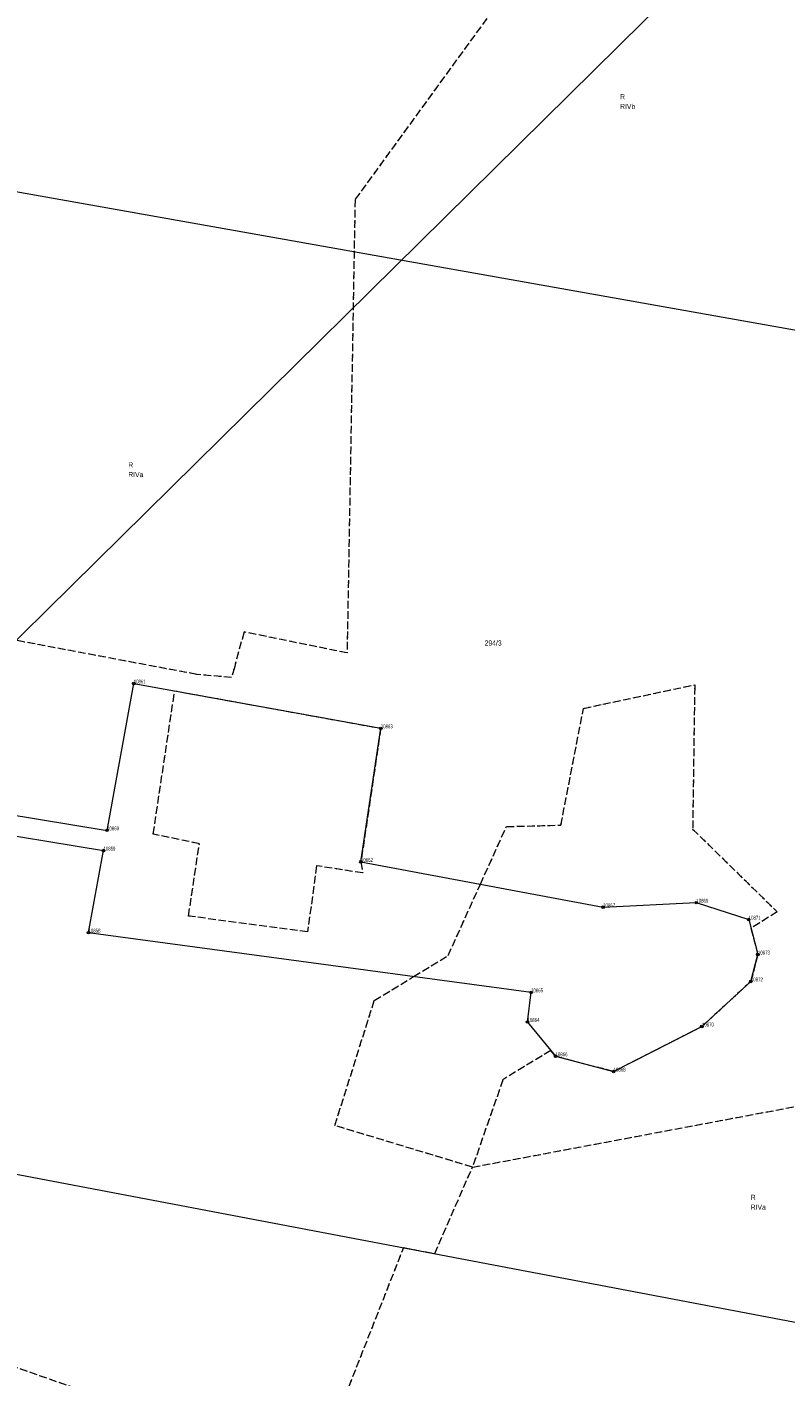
# Model space of a CAD drawing. Header units: metres. Extents: x 6524698 to 6533081, y 5883213 to 5896811.
# Tile 110 of 167: x 6527426 to 6527573, y 5892988 to 5893250. Entities that reach past the tile are written whole.
import ezdxf
from ezdxf import colors
from ezdxf.entities.mleader import LeaderData, LeaderLine
from ezdxf.enums import TextEntityAlignment as Align
from ezdxf.math import Vec2, Vec3

# ---------------------------------------------------------------- set-up
doc = ezdxf.new("R2010")
doc.units = ezdxf.units.M
doc.header["$MEASUREMENT"] = 0
for name, pattern in [('mapa zasadnicza$0$219-500', [0]), ('mapa zasadnicza$0$egkk-500', [2, 1.5, -0.5]), ('mapa zasadnicza$0$egug-500', [1, 0.5, -0.5])]:
    doc.linetypes.add(name, pattern=pattern)
doc.layers.get('0').update_dxf_attribs({"lineweight": 0})
for name, color, linetype in [('mapa zasadnicza$0$202-punkt graniczny', 7, 'Continuous'), ('mapa zasadnicza$0$202-punkt graniczny-Atr103', 7, 'Continuous'), ('mapa zasadnicza$0$209-oznaczenie konturu klasyfikacyjnego', 7, 'Continuous'), ('mapa zasadnicza$0$210-oznaczenie konturu użytku gruntowego', 7, 'Continuous'), ('mapa zasadnicza$0$211-numer działki ewidencyjnej', 7, 'Continuous'), ('mapa zasadnicza$0$217-kontur klasyfikacyjny', 7, 'Continuous'), ('mapa zasadnicza$0$218-kontur użytku gruntowego', 7, 'Continuous'), ('mapa zasadnicza$0$219-działka ewidencyjna', 7, 'Continuous')]:
    doc.layers.add(name, color=color, linetype=linetype)
doc.styles.add('mapa zasadnicza$0$STANDARD', font='Working1250', dxfattribs={"width": 0.75})
doc.styles.get("Standard").update_dxf_attribs({"font": 'arial.ttf'})

# ---------------------------------------------------------------- blocks, each defined once
blk = doc.blocks.new('mapa zasadnicza$0$202')
at = {"color": 0, "linetype": 'Continuous', "lineweight": 0}
blk.add_circle((0, 0), 0.25, dxfattribs=at)

msp = doc.modelspace()

# ---------------------------------------------------------------- linework, layer by layer
at = {"layer": 'mapa zasadnicza$0$217-kontur klasyfikacyjny', "color": 92, "linetype": 'mapa zasadnicza$0$egkk-500', "lineweight": 18, "flags": 128}
for points in [[(6527566.96, 5893323.11), (6527489.54, 5893216.77)], [(6527489.54, 5893216.77), (6527487.99, 5893128.64)], [(6527458.8, 5893124.47), (6527400.46, 5893135.45)], [(6527467.96, 5893132.73), (6527466.08, 5893125.77)], [(6527487.99, 5893128.64), (6527467.96, 5893132.73)], [(6527465.55, 5893123.87), (6527458.8, 5893124.47)], [(6527466.08, 5893125.77), (6527465.55, 5893123.87)], [(6527450.32, 5893093.43), (6527454.48, 5893121.28)], [(6527454.48, 5893121.28), (6527494.54, 5893114)], [(6527537.71, 5893118.68), (6527555.54, 5893122.46)], [(6527555.54, 5893122.08), (6527555.15, 5893094.4)], [(6527555.54, 5893122.46), (6527555.54, 5893122.08)], [(6527533.93, 5893117.88), (6527537.71, 5893118.68)], [(6527529.54, 5893095.17), (6527533.93, 5893117.88)], [(6527494.54, 5893114), (6527490.68, 5893088.04)], [(6527513.89, 5893083.7), (6527518.96, 5893094.91)], [(6527518.96, 5893094.91), (6527529.54, 5893095.17)], [(6527459.28, 5893091.57), (6527450.32, 5893093.43)], [(6527555.15, 5893094.4), (6527571.6, 5893078.31)], [(6527457.17, 5893077.51), (6527459.28, 5893091.57)], [(6527482.05, 5893087.28), (6527480.32, 5893074.44)], [(6527491.02, 5893085.88), (6527482.05, 5893087.28)], [(6527490.68, 5893088.04), (6527491.02, 5893085.88)], [(6527507.63, 5893069.85), (6527513.89, 5893083.7)], [(6527480.32, 5893074.44), (6527457.17, 5893077.51)], [(6527571.6, 5893078.31), (6527566.47, 5893075.17)], [(6527566.47, 5893075.17), (6527567.83, 5893070.03)], [(6527500.93, 5893065.77), (6527507.63, 5893069.85)], [(6527567.83, 5893070.03), (6527566.46, 5893064.81)], [(6527493.28, 5893061.11), (6527500.93, 5893065.77)], [(6527566.46, 5893064.81), (6527556.95, 5893056.05)], [(6527485.62, 5893036.81), (6527493.28, 5893061.11)], [(6527556.95, 5893056.05), (6527539.79, 5893047.28)], [(6527527.58, 5893051.39), (6527518.28, 5893045.71)], [(6527528.51, 5893050.27), (6527527.58, 5893051.39)], [(6527539.79, 5893047.28), (6527528.51, 5893050.27)], [(6527518.28, 5893045.71), (6527512.35, 5893028.71)], [(6527512.35, 5893028.71), (6527596.97, 5893044.6)], [(6527512.35, 5893028.71), (6527485.62, 5893036.81)], [(6527307.42, 5893030.69), (6527481.79, 5892969.4)], [(6527505.02, 5893011.92), (6527512.35, 5893028.71)], [(6527481.79, 5892969.4), (6527498.99, 5893013.07)], [(6527498.99, 5893013.07), (6527505.02, 5893011.92)]]:
    msp.add_lwpolyline(points, dxfattribs=at)
at = {"layer": 'mapa zasadnicza$0$218-kontur użytku gruntowego', "color": 3, "linetype": 'mapa zasadnicza$0$egug-500', "lineweight": 18, "flags": 128}
for points in [[(6527566.96, 5893323.11), (6527489.54, 5893216.77)], [(6527489.54, 5893216.77), (6527487.99, 5893128.64)], [(6527458.8, 5893124.47), (6527400.46, 5893135.45)], [(6527467.96, 5893132.73), (6527466.08, 5893125.77)], [(6527487.99, 5893128.64), (6527467.96, 5893132.73)], [(6527465.55, 5893123.87), (6527458.8, 5893124.47)], [(6527466.08, 5893125.77), (6527465.55, 5893123.87)], [(6527450.32, 5893093.43), (6527454.48, 5893121.28)], [(6527454.48, 5893121.28), (6527494.54, 5893114)], [(6527537.71, 5893118.68), (6527555.54, 5893122.46)], [(6527555.54, 5893122.08), (6527555.15, 5893094.4)], [(6527555.54, 5893122.46), (6527555.54, 5893122.08)], [(6527533.93, 5893117.88), (6527537.71, 5893118.68)], [(6527529.54, 5893095.17), (6527533.93, 5893117.88)], [(6527494.54, 5893114), (6527490.68, 5893088.04)], [(6527513.89, 5893083.7), (6527518.96, 5893094.91)], [(6527518.96, 5893094.91), (6527529.54, 5893095.17)], [(6527459.28, 5893091.57), (6527450.32, 5893093.43)], [(6527555.15, 5893094.4), (6527571.6, 5893078.31)], [(6527457.17, 5893077.51), (6527459.28, 5893091.57)], [(6527482.05, 5893087.28), (6527480.32, 5893074.44)], [(6527491.02, 5893085.88), (6527482.05, 5893087.28)], [(6527490.68, 5893088.04), (6527491.02, 5893085.88)], [(6527507.63, 5893069.85), (6527513.89, 5893083.7)], [(6527480.32, 5893074.44), (6527457.17, 5893077.51)], [(6527571.6, 5893078.31), (6527566.47, 5893075.17)], [(6527566.47, 5893075.17), (6527567.83, 5893070.03)], [(6527500.93, 5893065.77), (6527507.63, 5893069.85)], [(6527567.83, 5893070.03), (6527566.46, 5893064.81)], [(6527493.28, 5893061.11), (6527500.93, 5893065.77)], [(6527566.46, 5893064.81), (6527556.95, 5893056.05)], [(6527485.62, 5893036.81), (6527493.28, 5893061.11)], [(6527556.95, 5893056.05), (6527539.79, 5893047.28)], [(6527527.58, 5893051.39), (6527518.28, 5893045.71)], [(6527528.51, 5893050.27), (6527527.58, 5893051.39)], [(6527539.79, 5893047.28), (6527528.51, 5893050.27)], [(6527518.28, 5893045.71), (6527512.35, 5893028.71)], [(6527512.35, 5893028.71), (6527596.97, 5893044.6)], [(6527512.35, 5893028.71), (6527485.62, 5893036.81)], [(6527307.42, 5893030.69), (6527481.79, 5892969.4)], [(6527505.02, 5893011.92), (6527512.35, 5893028.71)], [(6527481.79, 5892969.4), (6527498.99, 5893013.07)], [(6527498.99, 5893013.07), (6527505.02, 5893011.92)]]:
    msp.add_lwpolyline(points, dxfattribs=at)
at = {"layer": 'mapa zasadnicza$0$219-działka ewidencyjna', "color": 7, "linetype": 'mapa zasadnicza$0$219-500', "lineweight": 18, "flags": 128}
for points in [[(6527361.57, 5893229.32), (6527652.61, 5893177.63)], [(6527441.35, 5893094.17), (6527446.53, 5893122.72)], [(6527446.53, 5893122.72), (6527494.54, 5893114)], [(6527490.68, 5893088.04), (6527494.54, 5893114)], [(6527334.16, 5893111.85), (6527441.35, 5893094.17)], [(6527333.57, 5893107.88), (6527440.64, 5893090.23)], [(6527437.74, 5893074.3), (6527440.64, 5893090.23)], [(6527490.68, 5893088.04), (6527537.75, 5893079.23)], [(6527537.75, 5893079.23), (6527555.86, 5893080.12)], [(6527555.86, 5893080.12), (6527566.04, 5893076.82)], [(6527566.04, 5893076.82), (6527567.83, 5893070.03)], [(6527437.74, 5893074.3), (6527523.75, 5893062.69)], [(6527566.46, 5893064.81), (6527567.83, 5893070.03)], [(6527556.95, 5893056.05), (6527566.46, 5893064.81)], [(6527523.05, 5893056.92), (6527523.75, 5893062.69)], [(6527523.05, 5893056.92), (6527528.51, 5893050.27)], [(6527539.79, 5893047.28), (6527556.95, 5893056.05)], [(6527528.51, 5893050.27), (6527539.79, 5893047.28)], [(6527312.84, 5893048.39), (6527602.04, 5892993.45)]]:
    msp.add_lwpolyline(points, dxfattribs=at)

# ---------------------------------------------------------------- block references
at = {"layer": 'mapa zasadnicza$0$202-punkt graniczny', "color": 7, "linetype": 'Continuous', "lineweight": 18}
for p in [(6527446.53, 5893122.72), (6527494.54, 5893114), (6527441.35, 5893094.17), (6527440.64, 5893090.23), (6527490.68, 5893088.04), (6527537.75, 5893079.23), (6527555.86, 5893080.12), (6527566.04, 5893076.82), (6527437.74, 5893074.3), (6527567.83, 5893070.03), (6527566.46, 5893064.81), (6527523.75, 5893062.69), (6527523.05, 5893056.92), (6527556.95, 5893056.05), (6527528.51, 5893050.27), (6527539.79, 5893047.28)]:
    msp.add_blockref('mapa zasadnicza$0$202', p, dxfattribs=at)

# ---------------------------------------------------------------- texts
at = {"layer": 'mapa zasadnicza$0$202-punkt graniczny-Atr103', "color": 7, "style": 'mapa zasadnicza$0$STANDARD', "width": 0.667}
for s, p in [('10861', (6527446.53, 5893122.72)), ('10863', (6527494.54, 5893114)), ('10860', (6527441.35, 5893094.17)), ('10859', (6527440.64, 5893090.23)), ('10862', (6527490.68, 5893088.04)), ('10867', (6527537.75, 5893079.23)), ('10869', (6527555.86, 5893080.12)), ('10871', (6527566.04, 5893076.82)), ('10858', (6527437.74, 5893074.3)), ('10873', (6527567.83, 5893070.03)), ('10865', (6527523.75, 5893062.69)), ('10872', (6527566.46, 5893064.81)), ('10864', (6527523.05, 5893056.92)), ('10870', (6527556.95, 5893056.05)), ('10866', (6527528.51, 5893050.27)), ('10868', (6527539.79, 5893047.28))]:
    msp.add_text(s, height=0.75, dxfattribs=at).set_placement(p)
at = {"layer": 'mapa zasadnicza$0$209-oznaczenie konturu klasyfikacyjnego', "color": 3, "linetype": 'Continuous', "lineweight": 18, "style": 'mapa zasadnicza$0$STANDARD', "width": 0.79}
for s, p in [('RIVb', (6527541.05, 5893235.34)), ('RIVa', (6527445.47, 5893163.81)), ('RIVa', (6527566.44, 5893021.44))]:
    msp.add_text(s, height=1, dxfattribs=at).set_placement(p, align=Align.TOP_LEFT)
at = {"layer": 'mapa zasadnicza$0$210-oznaczenie konturu użytku gruntowego', "color": 3, "linetype": 'Continuous', "lineweight": 18, "style": 'mapa zasadnicza$0$STANDARD', "width": 0.79}
for p in [(6527541.05, 5893236.24), (6527445.47, 5893164.71), (6527566.44, 5893022.34)]:
    msp.add_text('R', height=1, dxfattribs=at).set_placement(p)
at = {"layer": 'mapa zasadnicza$0$211-numer działki ewidencyjnej', "color": 7, "linetype": 'Continuous', "lineweight": 18, "style": 'mapa zasadnicza$0$STANDARD', "width": 0.79}
msp.add_text('294/3', height=1, dxfattribs=at).set_placement((6527514.72, 5893131.08), align=Align.TOP_LEFT)

# ---------------------------------------------------------------- leaders
at = {"color": 5, "lineweight": 5}
ml = msp.add_multileader_mtext('Standard', dxfattribs=at)
ml.set_content('{\\fISOCPEUR|b0|i0|c238|p34;\\H1.051939x;\\C5;Kolizja WN-TPU nr 3}', color=256)
ml.set_leader_properties()
ml.build(insert=Vec2(0, 0))
ml.multileader.update_dxf_attribs({"has_text_frame": 1, "text_left_attachment_type": 4, "text_right_attachment_type": 4, "arrow_head_size": 15})
ctx = ml.context
ctx.base_point, ctx.char_height, ctx.arrow_head_size, ctx.plane_origin = Vec3(6527666.533, 5893362.861), 50, 15, Vec3(6528359.298, 5892946.87)
ctx.left_attachment, ctx.right_attachment = 4, 4
notes = []
notes.append((ctx, [(1, (1, 1, 0), (6527658.533, 5893362.861), (1, 0), 8, [(1, [(6527380.487, 5893088.457)], 0, [])])]))
ctx.mtext.insert, ctx.mtext.width, ctx.mtext.flow_direction = Vec3(6527668.533, 5893431.237), 700.96029, 5
for ctx, leaders in notes:
    for number, flags, end, landing, length, lines in leaders:
        leader = LeaderData()
        leader.index, (leader.has_last_leader_line, leader.has_dogleg_vector, leader.attachment_direction) = number, flags
        leader.last_leader_point, leader.dogleg_vector, leader.dogleg_length = Vec3(end), Vec3(landing), length
        for number, points, colour, breaks in lines:
            line = LeaderLine()
            line.index, line.vertices, line.color, line.breaks = number, Vec3.list(points), colors.encode_raw_color(colour), breaks
            leader.lines.append(line)
        ctx.leaders.append(leader)

doc.saveas('drawing.dxf')
